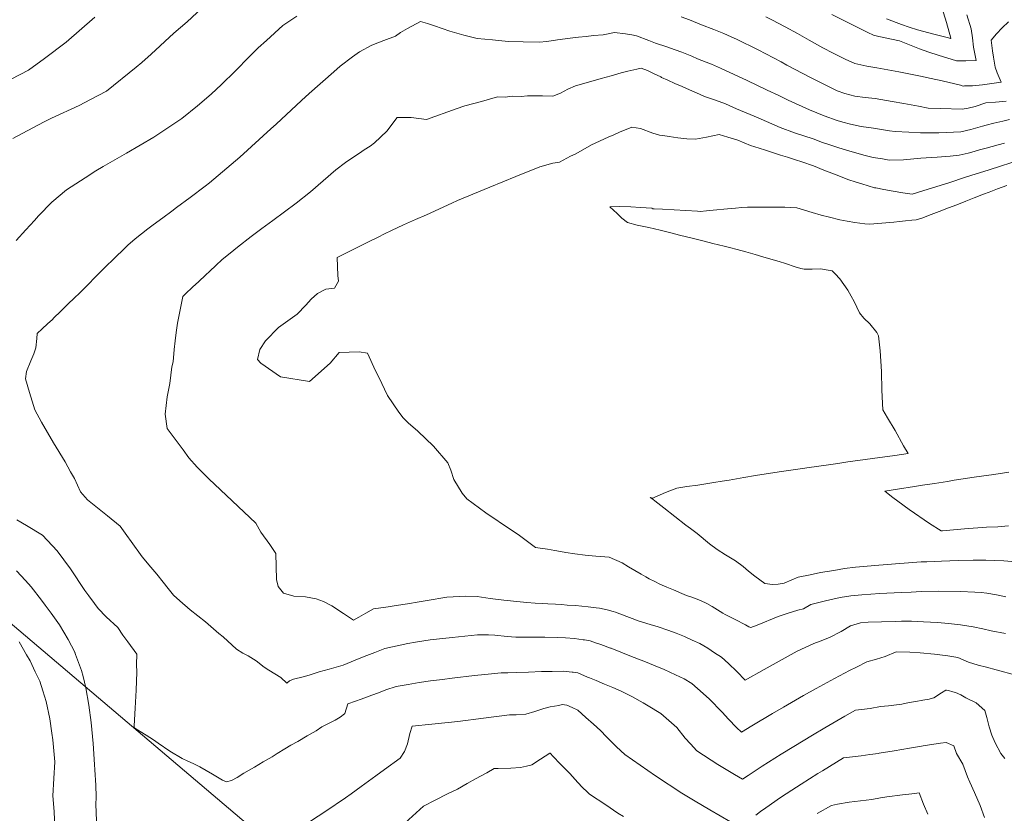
# Model space of a CAD drawing. Header units: inches. Extents: x 11351264 to 11356330, y 6702313 to 6706468.
# Tile 87 of 160: x 11354160 to 11354518, y 6705391 to 6705679. Entities that reach past the tile are written whole.
import ezdxf

# ---------------------------------------------------------------- set-up
doc = ezdxf.new("R2010")
doc.units = ezdxf.units.IN
doc.header["$MEASUREMENT"] = 0
doc.layers.add('Shumate_Contours_clip1', color=7, linetype='Continuous', lineweight=0)
doc.layers.add('Shumate_Parcels_clip1', color=7, linetype='Continuous', lineweight=0)

msp = doc.modelspace()

# ---------------------------------------------------------------- linework, layer by layer
at = {"layer": 'Shumate_Contours_clip1'}
for points, elevation in [([(11354226.49, 6705683.1), (11354221.15, 6705678.18), (11354216.32, 6705673.98), (11354208.03, 6705666.42), (11354204.66, 6705663.3), (11354202.65, 6705661.66), (11354191.85, 6705652.93), (11354186.06, 6705649.88), (11354181.93, 6705647.74), (11354171.84, 6705643.17), (11354169.11, 6705641.81), (11354161.18, 6705637.61), (11354157.76, 6705635.72)], 1418), ([(11354495.42, 6705683.38), (11354497.15, 6705677.84), (11354498.65, 6705672.19), (11354498.67, 6705672.08), (11354498.6, 6705672.08), (11354497.86, 6705672.28), (11354492.44, 6705673.61), (11354486.51, 6705675.26), (11354483.55, 6705676.2), (11354480.76, 6705677.12), (11354475.26, 6705679.24)], 1422), ([(11354187.63, 6705679.89), (11354177.11, 6705670.77), (11354169.28, 6705664.84), (11354163.43, 6705660.63), (11354153.89, 6705655.57)], 1420), ([(11354261.04, 6705680.17), (11354255.89, 6705676.78), (11354249.91, 6705671.34), (11354246.93, 6705668.68), (11354243.8, 6705665.48), (11354238.57, 6705660.15), (11354233.58, 6705655.31), (11354229.89, 6705651.84), (11354224.83, 6705647.59), (11354219.16, 6705642.98), (11354209, 6705636.27), (11354199.09, 6705630.44), (11354190.63, 6705625.59), (11354187.92, 6705623.98), (11354184.03, 6705621.43), (11354177.3, 6705617.14), (11354171.96, 6705612.56), (11354167.13, 6705607.62), (11354165.62, 6705605.97), (11354162.48, 6705602.55), (11354158.97, 6705598.71)], 1416), ([(11354518.77, 6705649.27), (11354514.91, 6705648.94), (11354511.44, 6705648.65), (11354507.49, 6705647.37), (11354504.93, 6705646.76), (11354502.8, 6705646.44), (11354494.87, 6705646.6), (11354490.41, 6705646.8), (11354486.96, 6705647.49), (11354481.62, 6705648.43), (11354477.35, 6705649.18), (11354471.17, 6705650.31), (11354467.49, 6705650.68), (11354463.81, 6705651.18), (11354460.16, 6705652.15), (11354457.36, 6705653.1), (11354456.35, 6705653.57), (11354447.64, 6705657.89), (11354439.07, 6705662.43), (11354436.95, 6705663.56), (11354428.64, 6705667.95), (11354420.77, 6705671.89), (11354418.84, 6705672.74), (11354416.14, 6705673.92), (11354412.57, 6705675.39), (11354408.1, 6705677.1), (11354403.64, 6705678.82), (11354400.67, 6705679.91)], 1416), ([(11354519.65, 6705678.18), (11354517.28, 6705675.94), (11354515.28, 6705673.8), (11354513.28, 6705671.45), (11354513.81, 6705667.6), (11354514.14, 6705665.25), (11354514.79, 6705661.67), (11354515.52, 6705659.66), (11354516.96, 6705656.18), (11354513.59, 6705655.7), (11354510.16, 6705655.25), (11354506.58, 6705654.94), (11354503.65, 6705654.83), (11354503.19, 6705654.82), (11354502.21, 6705655.15), (11354495.48, 6705656.71), (11354491.58, 6705657.51), (11354487.6, 6705658.39), (11354479.72, 6705659.94), (11354471.83, 6705661.44), (11354468.16, 6705662.03), (11354465.9, 6705662.51), (11354463.82, 6705662.97), (11354460.26, 6705664.6), (11354455.9, 6705666.69), (11354452.13, 6705668.71), (11354447.17, 6705671.49), (11354442.94, 6705673.84), (11354438.44, 6705676.3), (11354433.56, 6705678.89), (11354431.44, 6705679.96)], 1418), ([(11354504.44, 6705680.7), (11354506.04, 6705675.65), (11354506.49, 6705672.28), (11354506.95, 6705668.92), (11354507.82, 6705664.13), (11354504.06, 6705663.97), (11354500.75, 6705664.01), (11354494.04, 6705666.02), (11354490.62, 6705667.16), (11354487.25, 6705668.34), (11354480.04, 6705671.24), (11354472.5, 6705672.79), (11354470.56, 6705673.25), (11354468.51, 6705674.3), (11354464.14, 6705676.46), (11354459.78, 6705678.6), (11354455.41, 6705680.82)], 1420), ([(11354519.98, 6705642.65), (11354517.59, 6705642.06), (11354514.3, 6705641.27), (11354511.56, 6705640.58), (11354510.14, 6705640.19), (11354505.95, 6705639.07), (11354502.27, 6705638.19), (11354494.3, 6705637.86), (11354487.67, 6705637.81), (11354483.45, 6705638.05), (11354478.43, 6705638.31), (11354476.32, 6705638.55), (11354470.54, 6705639.55), (11354466.05, 6705640.08), (11354462.18, 6705640.94), (11354459.47, 6705641.69), (11354457.34, 6705642.29), (11354452.67, 6705643.98), (11354447.25, 6705646.12), (11354439.55, 6705649.71), (11354436.16, 6705651.35), (11354431.91, 6705653.33), (11354424.65, 6705656.78), (11354414.91, 6705661.36), (11354411.63, 6705662.72), (11354409.75, 6705663.46), (11354406.59, 6705664.75), (11354404.51, 6705665.6), (11354400.85, 6705667.09), (11354398.48, 6705668), (11354395.47, 6705669.07), (11354391.37, 6705670.44), (11354388.91, 6705671.37), (11354384.45, 6705673), (11354382.73, 6705673.4), (11354380.45, 6705673.73), (11354376.46, 6705674.22), (11354372.33, 6705673.45), (11354368.84, 6705673.18), (11354366.19, 6705672.86), (11354363.36, 6705672.62), (11354360.34, 6705672.15), (11354355.73, 6705671.57), (11354351.79, 6705671.03), (11354349.04, 6705670.72), (11354343.3, 6705670.86), (11354337.79, 6705670.98), (11354332.04, 6705671.56), (11354326.52, 6705672.07), (11354321.66, 6705673.28), (11354316.6, 6705674.79), (11354311.07, 6705676.64), (11354308.49, 6705677.5), (11354305.96, 6705678.24), (11354301.26, 6705675.72), (11354298.71, 6705674.2), (11354296.81, 6705672.93), (11354292.55, 6705671.38), (11354288.23, 6705669.6), (11354283.74, 6705667.18), (11354281.24, 6705665.37), (11354276.73, 6705662.08), (11354274.46, 6705660.01), (11354265.43, 6705652.09), (11354262.68, 6705649.55), (11354253.49, 6705641.01), (11354251.57, 6705639.26), (11354240.22, 6705628.91), (11354229.3, 6705619.62), (11354227.63, 6705618.41), (11354222.25, 6705614.3), (11354217.31, 6705610.66), (11354215.54, 6705609.33), (11354212.29, 6705606.9), (11354208.79, 6705604.38), (11354206.83, 6705602.89), (11354202.18, 6705599.34), (11354199.6, 6705596.99), (11354197.98, 6705595.37), (11354195.13, 6705592.61), (11354190.84, 6705588.5), (11354188.02, 6705585.68), (11354184.8, 6705582.39), (11354182.35, 6705579.95), (11354179.83, 6705577.55), (11354178.13, 6705575.86), (11354175.28, 6705573.09), (11354172.49, 6705570.36), (11354172.4, 6705570.27), (11354172.14, 6705570.02), (11354170.41, 6705568.38), (11354168.46, 6705566.56), (11354166.56, 6705564.85), (11354166.47, 6705563.11), (11354166.13, 6705559.67), (11354165.41, 6705557.48), (11354164.32, 6705554.92), (11354162.72, 6705551.1), (11354162.42, 6705548.41), (11354163.81, 6705543.48), (11354165.78, 6705537.21), (11354168.2, 6705532.74), (11354172.5, 6705525.2), (11354176.77, 6705518.33), (11354178.78, 6705514.62), (11354180.16, 6705512.21), (11354182.39, 6705507.36), (11354184.92, 6705504.51), (11354188.51, 6705501.56), (11354192.15, 6705498.62), (11354196.75, 6705494.84), (11354197.98, 6705493.17), (11354199.2, 6705491.47), (11354200.81, 6705489.3), (11354204.82, 6705483.75), (11354207.93, 6705479.97), (11354210.05, 6705477.41), (11354212.37, 6705474.59), (11354214.19, 6705472.27), (11354216.15, 6705469.83), (11354218.5, 6705467.76), (11354222.17, 6705464.51), (11354227.85, 6705460.14), (11354232.7, 6705455.96), (11354234.23, 6705454.65), (11354239.12, 6705450.21), (11354241.41, 6705448.77), (11354243.28, 6705447.76), (11354246.26, 6705445.94), (11354249.08, 6705443.69), (11354250.81, 6705442.56), (11354255.2, 6705439.94), (11354257.32, 6705437.83), (11354258.3, 6705438.71), (11354259.76, 6705439.34), (11354263.28, 6705440.21), (11354265.49, 6705440.82), (11354269.16, 6705441.93), (11354272.79, 6705442.93), (11354275.24, 6705443.61), (11354277.81, 6705444.34), (11354283.62, 6705446.8), (11354286.4, 6705447.95), (11354289.32, 6705449.05), (11354293.01, 6705450.51), (11354301.3, 6705452.29), (11354304.07, 6705452.72), (11354309.48, 6705453.55), (11354317.39, 6705454.49), (11354326.67, 6705455.42), (11354330.69, 6705455.42), (11354332.9, 6705455.25), (11354337.46, 6705454.84), (11354340.57, 6705454.56), (11354344.97, 6705454.53), (11354347.63, 6705454.51), (11354351.1, 6705454.51), (11354355.78, 6705454.47), (11354358.68, 6705454.32), (11354361.89, 6705454.07), (11354365.01, 6705453.64), (11354365.58, 6705453.57), (11354367.02, 6705453.4), (11354367.56, 6705453.24), (11354369.53, 6705452.57), (11354371.49, 6705451.9), (11354375.03, 6705450.6), (11354375.21, 6705450.53), (11354375.52, 6705450.4), (11354379.4, 6705448.9), (11354381.46, 6705448.07), (11354383.53, 6705447.24), (11354387.72, 6705445.58), (11354390.63, 6705444.42), (11354394.52, 6705442.83), (11354398.63, 6705440.93), (11354401.7, 6705439.39), (11354404.51, 6705437.71), (11354406.59, 6705435.9), (11354410.79, 6705432.18), (11354415.56, 6705427.29), (11354417.89, 6705424.81), (11354420.74, 6705421.78), (11354422.57, 6705420.04), (11354426.32, 6705422.35), (11354433.85, 6705426.84), (11354437.84, 6705429.19), (11354445.1, 6705433.33), (11354449.69, 6705435.9), (11354456.34, 6705439.54), (11354461.86, 6705442.49), (11354464.36, 6705443.63), (11354468.11, 6705445.59), (11354471.61, 6705446.63), (11354474.85, 6705447.49), (11354478.8, 6705449.29), (11354483.75, 6705449.11), (11354487.57, 6705448.87), (11354492.69, 6705448.39), (11354497.53, 6705447.73), (11354501.18, 6705447.19), (11354503.2, 6705446.33), (11354505.14, 6705445.54), (11354508.63, 6705444.4), (11354511.62, 6705443.66), (11354515.12, 6705442.67), (11354522.29, 6705440.75)], 1414), ([(11354518.16, 6705634.08), (11354515.83, 6705633.44), (11354511.46, 6705632.23), (11354509.14, 6705631.58), (11354507.1, 6705631.01), (11354504.92, 6705630.39), (11354501.71, 6705629.69), (11354498.44, 6705629.35), (11354493.72, 6705628.91), (11354487.74, 6705628.62), (11354481.51, 6705628), (11354476.2, 6705627.87), (11354473.83, 6705628.3), (11354470.5, 6705628.88), (11354467.08, 6705629.75), (11354461.64, 6705631.32), (11354458, 6705632.37), (11354453.94, 6705633.68), (11354452.04, 6705634.32), (11354448.58, 6705635.57), (11354441.89, 6705637.85), (11354436.67, 6705639.71), (11354428.68, 6705643.21), (11354420.77, 6705646.58), (11354416.8, 6705648.32), (11354413.12, 6705649.69), (11354409.17, 6705651.06), (11354406.29, 6705652.3), (11354403.64, 6705653.44), (11354401.01, 6705654.59), (11354398.4, 6705655.76), (11354395.79, 6705656.92), (11354393.5, 6705657.94), (11354393.37, 6705658.01), (11354393.22, 6705658.1), (11354390.9, 6705659.3), (11354388.48, 6705660.42), (11354386.16, 6705661.25), (11354384.6, 6705660.94), (11354381.32, 6705660.26), (11354378.82, 6705659.6), (11354375.19, 6705658.56), (11354371.56, 6705657.54), (11354366.93, 6705656.25), (11354362.29, 6705654.9), (11354359.52, 6705653.62), (11354356.86, 6705652.25), (11354354.08, 6705651.18), (11354350.27, 6705651.28), (11354344.77, 6705651.2), (11354342.49, 6705651.01), (11354339.3, 6705651.07), (11354336.71, 6705650.79), (11354333.9, 6705650.83), (11354328.14, 6705649.17), (11354322.09, 6705647.59), (11354318.86, 6705646.54), (11354308.11, 6705642.62), (11354302.59, 6705643.38), (11354297.41, 6705643.39), (11354293.67, 6705638.42), (11354289.19, 6705634.2), (11354287.65, 6705632.91), (11354285.45, 6705631.57), (11354283.75, 6705630.43), (11354282.05, 6705629.35), (11354278.65, 6705627.01), (11354275.21, 6705624.31), (11354265.95, 6705616.31), (11354260.74, 6705612.31), (11354256.47, 6705609.11), (11354252.22, 6705605.91), (11354248.31, 6705603.04), (11354244.4, 6705600.16), (11354239.42, 6705596.28), (11354236.77, 6705594.11), (11354233.91, 6705591.73), (11354231.58, 6705589.57), (11354229.41, 6705587.58), (11354227.83, 6705586.1), (11354225.37, 6705583.81), (11354223.1, 6705581.7), (11354222.11, 6705580.78), (11354221.51, 6705580.22), (11354219.52, 6705578.38), (11354218.64, 6705573.47), (11354217.66, 6705568.61), (11354217.19, 6705565.24), (11354216.8, 6705562.18), (11354216.45, 6705559.12), (11354216.1, 6705554.61), (11354215.61, 6705552.79), (11354214.83, 6705546.68), (11354213.89, 6705541.88), (11354213.11, 6705535.54), (11354213.92, 6705530.35), (11354219.68, 6705522.63), (11354221.75, 6705519.77), (11354224.76, 6705516.33), (11354229.01, 6705512.07), (11354237.44, 6705504.06), (11354246.1, 6705495.99), (11354247.94, 6705492.72), (11354251.16, 6705488.24), (11354253.35, 6705484.97), (11354253.52, 6705480.27), (11354253.55, 6705475.52), (11354254.21, 6705472.97), (11354256.14, 6705470.56), (11354259.89, 6705469.52), (11354264.11, 6705469.24), (11354268.03, 6705468.48), (11354270.7, 6705467.47), (11354273.7, 6705465.96), (11354277.93, 6705463.16), (11354281.64, 6705460.79), (11354283.58, 6705461.89), (11354286.1, 6705463.33), (11354288.79, 6705464.81), (11354294.21, 6705465.59), (11354297.14, 6705466.09), (11354301.25, 6705466.69), (11354305.48, 6705467.42), (11354308.34, 6705467.85), (11354315.45, 6705469.05), (11354322.39, 6705469.46), (11354326.47, 6705469.29), (11354331.25, 6705468.66), (11354336.27, 6705467.98), (11354342.18, 6705467.38), (11354344.56, 6705467.16), (11354347.59, 6705466.9), (11354350.43, 6705466.79), (11354352.24, 6705466.69), (11354355.01, 6705466.53), (11354357.19, 6705466.39), (11354359.26, 6705466.25), (11354362.24, 6705466.02), (11354364.57, 6705465.83), (11354366.91, 6705465.61), (11354369.74, 6705465.25), (11354370.99, 6705465.15), (11354373.75, 6705464.45), (11354375.93, 6705463.85), (11354376.78, 6705463.6), (11354380.87, 6705462.13), (11354382.84, 6705461.36), (11354385.02, 6705460.53), (11354389.34, 6705459.21), (11354392.27, 6705458.27), (11354395.85, 6705457.13), (11354398.81, 6705456.02), (11354401.85, 6705454.77), (11354404.7, 6705453.53), (11354407.43, 6705452.24), (11354410.31, 6705450.53), (11354412.82, 6705448.93), (11354415.31, 6705447.26), (11354417.92, 6705444.95), (11354420.87, 6705442.08), (11354423.98, 6705438.99), (11354430.82, 6705442.88), (11354435.22, 6705445.28), (11354442.88, 6705449.51), (11354448.89, 6705452.27), (11354451.16, 6705453.15), (11354454.54, 6705454.46), (11354458.82, 6705456.64), (11354462.2, 6705458.74), (11354465.8, 6705459.74), (11354468.58, 6705459.97), (11354473.44, 6705460.19), (11354478.4, 6705460.26), (11354480.68, 6705460.34), (11354484.36, 6705460.33), (11354488.75, 6705460.19), (11354493.85, 6705459.9), (11354497.8, 6705459.52), (11354502.16, 6705459.02), (11354506.78, 6705458.35), (11354510.27, 6705457.64), (11354513.28, 6705456.93), (11354518.59, 6705455.86)], 1412), ([(11354523.12, 6705627.77), (11354517.06, 6705625.8), (11354512.19, 6705624.28), (11354507.9, 6705622.94), (11354503.62, 6705621.6), (11354498.26, 6705619.75), (11354493.17, 6705618.23), (11354488.87, 6705616.87), (11354484.57, 6705615.58), (11354481.17, 6705616.03), (11354477.76, 6705616.59), (11354474.34, 6705617.18), (11354471.36, 6705617.77), (11354470.92, 6705617.86), (11354468.64, 6705618.58), (11354466.3, 6705619.3), (11354463.96, 6705620.03), (11354461.62, 6705620.75), (11354456.44, 6705622.78), (11354452.57, 6705624.28), (11354448.74, 6705625.81), (11354444.53, 6705627.27), (11354442.22, 6705627.99), (11354439.36, 6705628.93), (11354436.79, 6705629.73), (11354434.18, 6705630.57), (11354431.33, 6705631.46), (11354429.02, 6705632.24), (11354425.91, 6705633.2), (11354421.21, 6705635.09), (11354417.59, 6705636.29), (11354414.44, 6705637.26), (11354409.92, 6705636.26), (11354405.88, 6705635.54), (11354402.7, 6705635.64), (11354399.51, 6705635.96), (11354396.31, 6705636.43), (11354393.98, 6705636.86), (11354392.82, 6705637.01), (11354390.36, 6705637.71), (11354385.83, 6705639.43), (11354382.73, 6705639.81), (11354380.64, 6705638.98), (11354378.55, 6705638.15), (11354376.15, 6705637.07), (11354374.17, 6705636.22), (11354368.03, 6705633.4), (11354362.33, 6705630.17), (11354360.46, 6705629.3), (11354356.4, 6705627.19), (11354354.04, 6705626.76), (11354349.32, 6705625.4), (11354340.63, 6705621.9), (11354331.13, 6705618.04), (11354329.02, 6705617.16), (11354319.38, 6705613.18), (11354317.35, 6705612.22), (11354308.14, 6705608.06), (11354304.16, 6705606.36), (11354299.71, 6705604.43), (11354295.4, 6705602.34), (11354292.8, 6705601.07), (11354290.49, 6705599.93), (11354286.82, 6705598.11), (11354284.65, 6705597.04), (11354280.7, 6705595.08), (11354275.66, 6705592.56), (11354275.84, 6705586.03), (11354276.14, 6705583.9), (11354274.63, 6705581.42), (11354271.56, 6705581.03), (11354268.49, 6705579.39), (11354266.16, 6705577.41), (11354264.22, 6705575.22), (11354261.14, 6705571.87), (11354254.35, 6705567.1), (11354249.65, 6705562.22), (11354247.56, 6705559.1), (11354246.65, 6705555.42), (11354247.95, 6705554.17), (11354255.08, 6705549.17), (11354265.58, 6705547.48), (11354273.15, 6705554.1), (11354276.43, 6705557.96), (11354283.68, 6705558.19), (11354286.71, 6705557.72), (11354289.59, 6705551.29), (11354290.77, 6705549.01), (11354293.99, 6705542.39), (11354298.03, 6705536.36), (11354299.62, 6705534.3), (11354301.46, 6705532.41), (11354304.95, 6705529.38), (11354310.61, 6705523.99), (11354315.84, 6705517.94), (11354316.94, 6705515.21), (11354318.06, 6705511.89), (11354321.09, 6705506.89), (11354322.83, 6705504.79), (11354329.66, 6705499.8), (11354339.03, 6705493.46), (11354341.42, 6705491.92), (11354344.31, 6705489.75), (11354347.75, 6705487.1), (11354352.04, 6705486.58), (11354354.71, 6705486.05), (11354356.76, 6705485.73), (11354358.73, 6705485.38), (11354362.01, 6705484.86), (11354365.82, 6705484.42), (11354369.63, 6705483.98), (11354374.46, 6705483.65), (11354379.26, 6705481.62), (11354381.5, 6705480.18), (11354383.77, 6705478.79), (11354386.07, 6705477.47), (11354387.85, 6705476.53), (11354389.06, 6705475.8), (11354391.05, 6705474.78), (11354392.91, 6705473.85), (11354395.45, 6705472.72), (11354397.85, 6705471.72), (11354400.93, 6705470.4), (11354402.63, 6705469.71), (11354404.51, 6705469.06), (11354407.72, 6705467.94), (11354410.05, 6705466.76), (11354411.88, 6705465.69), (11354415.76, 6705463.32), (11354416.65, 6705462.79), (11354416.86, 6705462.67), (11354420.31, 6705460.93), (11354423.99, 6705459.06), (11354425.26, 6705458.29), (11354425.96, 6705458.04), (11354428.23, 6705458.98), (11354435.95, 6705462.04), (11354439.59, 6705463.26), (11354443.12, 6705464.38), (11354445.07, 6705464.91), (11354447.77, 6705466.39), (11354453.11, 6705467.72), (11354458.46, 6705469.02), (11354462.35, 6705469.53), (11354466.28, 6705469.98), (11354472.87, 6705470.4), (11354480.56, 6705470.85), (11354484.27, 6705470.96), (11354487.89, 6705471.12), (11354494.12, 6705471.24), (11354502.21, 6705471.2), (11354507.44, 6705470.94), (11354509.7, 6705470.83), (11354511.78, 6705470.58), (11354515.22, 6705469.98), (11354518.64, 6705469.17)], 1410), ([(11354518.97, 6705618.68), (11354515.64, 6705617.44), (11354512.63, 6705616.25), (11354510.49, 6705615.49), (11354507.18, 6705614.18), (11354504.15, 6705613.03), (11354500.81, 6705611.7), (11354497.81, 6705610.57), (11354494.44, 6705609.23), (11354491.47, 6705608.1), (11354488.07, 6705606.75), (11354486.08, 6705606.2), (11354484.53, 6705606.11), (11354482.23, 6705605.8), (11354480.02, 6705605.65), (11354477.9, 6705605.36), (11354473.58, 6705604.95), (11354469.26, 6705604.58), (11354467.45, 6705604.78), (11354463.77, 6705605.27), (11354461.02, 6705605.69), (11354458.28, 6705606.15), (11354454.59, 6705607.13), (11354451.55, 6705607.94), (11354448.28, 6705608.87), (11354442.68, 6705610.58), (11354438.28, 6705610.76), (11354434.21, 6705610.8), (11354431.78, 6705610.82), (11354429.09, 6705610.79), (11354424.75, 6705610.82), (11354422.72, 6705610.63), (11354420.46, 6705610.43), (11354417.53, 6705610.15), (11354412.32, 6705609.65), (11354409.9, 6705609.41), (11354407.62, 6705609.24), (11354406.6, 6705609.29), (11354402.38, 6705609.54), (11354398.14, 6705609.78), (11354393.9, 6705610.02), (11354390.85, 6705610.18), (11354390.39, 6705610.22), (11354389.98, 6705610.39), (11354385.83, 6705610.68), (11354382.39, 6705610.86), (11354378.19, 6705611.05), (11354374.73, 6705610.87), (11354377.4, 6705608.51), (11354379.14, 6705606.79), (11354381.1, 6705605.26), (11354384.72, 6705604.21), (11354388.96, 6705603.42), (11354392.99, 6705602.46), (11354396.87, 6705601.44), (11354400.08, 6705600.67), (11354404.68, 6705599.56), (11354409.02, 6705598.42), (11354412.19, 6705597.64), (11354416.28, 6705596.63), (11354418.26, 6705596.1), (11354421.03, 6705595.36), (11354424.18, 6705594.54), (11354427.59, 6705593.58), (11354430.3, 6705592.8), (11354433.26, 6705591.96), (11354436.23, 6705591.09), (11354438.54, 6705590.36), (11354442.13, 6705589.17), (11354444.14, 6705588.46), (11354445.36, 6705588.29), (11354448.22, 6705588.33), (11354451.38, 6705588.36), (11354453.41, 6705588.07), (11354455.53, 6705587.64), (11354456.66, 6705586.57), (11354458.28, 6705584.73), (11354461.26, 6705580.67), (11354462.42, 6705578.52), (11354463.59, 6705576.58), (11354465.49, 6705572.46), (11354467.08, 6705570.43), (11354469.27, 6705568.44), (11354471.76, 6705565.3), (11354472.34, 6705564.02), (11354472.97, 6705558.58), (11354473.49, 6705551.13), (11354473.58, 6705544.26), (11354473.97, 6705537.22), (11354475.7, 6705534.28), (11354478.45, 6705529.68), (11354481.44, 6705524.08), (11354483.17, 6705521.24), (11354478.37, 6705520.6), (11354470.18, 6705519.49), (11354467.53, 6705519.12), (11354461.21, 6705518.26), (11354457.65, 6705517.7), (11354453.36, 6705517.11), (11354447.13, 6705516.19), (11354444.77, 6705515.86), (11354436.22, 6705514.6), (11354427.69, 6705513.32), (11354423.4, 6705512.58), (11354418.07, 6705511.66), (11354415.61, 6705511.28), (11354412.51, 6705510.75), (11354406.76, 6705509.78), (11354402.73, 6705509.28), (11354399.07, 6705508.66), (11354395.02, 6705507.15), (11354391.15, 6705505.41), (11354390.35, 6705505.13), (11354389.36, 6705505.35), (11354390.36, 6705504.7), (11354390.44, 6705504.64), (11354391.12, 6705504.14), (11354394.39, 6705501.6), (11354398.38, 6705498.44), (11354402.38, 6705495.3), (11354404.02, 6705494.09), (11354406.42, 6705492.28), (11354410.95, 6705488.43), (11354413.8, 6705486.37), (11354416.81, 6705484.49), (11354420.41, 6705482.36), (11354423.19, 6705480.24), (11354425.11, 6705478.59), (11354427.46, 6705476.71), (11354431.06, 6705474.05), (11354433.82, 6705473.71), (11354435.86, 6705473.88), (11354438.09, 6705474.21), (11354440.89, 6705475.42), (11354443.15, 6705476.32), (11354447.6, 6705477.27), (11354451.26, 6705478.11), (11354456.17, 6705478.85), (11354460.07, 6705479.46), (11354463.99, 6705480.01), (11354472.48, 6705480.68), (11354480.15, 6705481.28), (11354487.94, 6705481.88), (11354489.98, 6705481.96), (11354495.31, 6705482.23), (11354501.33, 6705482.4), (11354506.81, 6705482.51), (11354511.38, 6705482.57), (11354517.98, 6705482.33), (11354522.2, 6705481.98)], 1408), ([(11354519.76, 6705514.48), (11354514.32, 6705513.71), (11354509.8, 6705513.05), (11354507.11, 6705512.65), (11354499.91, 6705511.56), (11354497.51, 6705511.18), (11354492.71, 6705510.43), (11354488.43, 6705509.75), (11354485.52, 6705509.29), (11354479.31, 6705508.29), (11354474.73, 6705507.56), (11354477.63, 6705505.26), (11354479.39, 6705503.94), (11354483.49, 6705500.91), (11354490.89, 6705495.92), (11354495.2, 6705493.18), (11354495.52, 6705493.21), (11354495.55, 6705493.21), (11354495.6, 6705493.22), (11354503.6, 6705493.88), (11354511.65, 6705494.5), (11354515.76, 6705494.71), (11354519.65, 6705495)], 1406), ([(11354159.21, 6705497.25), (11354162.77, 6705495.11), (11354168.56, 6705491.64), (11354173.89, 6705485.9), (11354178.68, 6705479.43), (11354183.93, 6705471.5), (11354185.41, 6705469.58), (11354187.51, 6705466.83), (11354188.82, 6705465.01), (11354191.65, 6705461.97), (11354195.88, 6705458.09), (11354197.81, 6705455.31), (11354199.61, 6705452.9), (11354202.88, 6705448.44), (11354202.72, 6705444.64), (11354202.84, 6705441.87), (11354202.6, 6705435.31), (11354202.28, 6705428.75), (11354201.86, 6705422.4), (11354201.87, 6705422.2), (11354201.9, 6705421.78), (11354202.48, 6705421.3), (11354206.23, 6705418.98), (11354208.89, 6705417.27), (11354210.55, 6705416.11), (11354214.86, 6705413.17), (11354219.27, 6705410.51), (11354221.36, 6705409.53), (11354223.3, 6705408.68), (11354225.77, 6705407.48), (11354228.06, 6705406.14), (11354230.33, 6705404.77), (11354233.98, 6705402.65), (11354235.48, 6705401.95), (11354237.2, 6705402.52), (11354239.35, 6705403.64), (11354241.74, 6705405.11), (11354245.63, 6705407.36), (11354248.81, 6705409.23), (11354251.98, 6705411.12), (11354253.84, 6705412.31), (11354256.65, 6705414), (11354258.8, 6705415.27), (11354261.31, 6705416.67), (11354264.75, 6705418.76), (11354267.99, 6705420.5), (11354270.08, 6705421.94), (11354271.51, 6705422.67), (11354274.96, 6705424.4), (11354276.76, 6705425.46), (11354278.34, 6705426.69), (11354278.46, 6705426.87), (11354279.58, 6705430.35), (11354282.26, 6705431.31), (11354284.33, 6705432.07), (11354288.28, 6705433.5), (11354290.66, 6705434.39), (11354293.37, 6705435.38), (11354297.12, 6705436.61), (11354301.49, 6705437.43), (11354305.48, 6705438.07), (11354309.61, 6705438.66), (11354313.92, 6705439.23), (11354317.5, 6705439.66), (11354325.56, 6705440.64), (11354329.37, 6705441.04), (11354335.22, 6705441.65), (11354337.64, 6705441.63), (11354340.75, 6705441.71), (11354345.14, 6705441.88), (11354349.94, 6705442.06), (11354353.75, 6705442.15), (11354357.95, 6705442.22), (11354361.1, 6705441.88), (11354361.39, 6705441.85), (11354363.05, 6705441.66), (11354366.65, 6705440.09), (11354367.4, 6705439.78), (11354369.74, 6705438.79), (11354372.76, 6705437.55), (11354375.79, 6705436.29), (11354378.84, 6705434.92), (11354379.54, 6705434.58), (11354382.77, 6705433.06), (11354386.81, 6705430.77), (11354388.68, 6705429.65), (11354393.33, 6705426.83), (11354399.13, 6705421.78), (11354402.15, 6705417.84), (11354404.08, 6705415.77), (11354406.3, 6705413.25), (11354414.02, 6705408.28), (11354420.01, 6705404.68), (11354422.95, 6705402.92), (11354425.05, 6705404.31), (11354430.13, 6705407.67), (11354437.06, 6705412.07), (11354441.62, 6705414.88), (11354448.36, 6705418.99), (11354452.86, 6705421.64), (11354460.17, 6705425.89), (11354464.02, 6705428.06), (11354466.2, 6705428.31), (11354469.38, 6705428.7), (11354473.05, 6705429.41), (11354475.96, 6705429.65), (11354480.91, 6705430.28), (11354483.48, 6705430.79), (11354486, 6705431.21), (11354488.53, 6705431.63), (11354490.74, 6705432.1), (11354491.55, 6705432.27), (11354492.45, 6705432.52), (11354495.23, 6705434.4), (11354496.84, 6705435.3), (11354496.94, 6705435.29), (11354497.1, 6705435.29), (11354497.83, 6705435.22), (11354499.4, 6705434.71), (11354500.38, 6705434.52), (11354502.25, 6705433.56), (11354504.16, 6705432.57), (11354507.86, 6705430.73), (11354511.05, 6705427.94), (11354511.76, 6705425.44), (11354512.57, 6705422.03), (11354513.59, 6705419.02), (11354514.74, 6705416.12), (11354516.86, 6705412.31), (11354518.24, 6705410.51)], 1416), ([(11354159.14, 6705478.64), (11354162.33, 6705475.11), (11354164.45, 6705472.88), (11354168.24, 6705468.03), (11354169.54, 6705466.19), (11354171.65, 6705463.32), (11354174.68, 6705459.07), (11354177.85, 6705453.76), (11354180.26, 6705449.06), (11354180.34, 6705448.93), (11354180.42, 6705448.8), (11354180.57, 6705448.25), (11354182.71, 6705442.41), (11354183.35, 6705440.32), (11354184.33, 6705436.1), (11354185.45, 6705429.84), (11354186.28, 6705423.6), (11354186.97, 6705415.97), (11354187.48, 6705408.36), (11354187.56, 6705406.35), (11354187.89, 6705400.76), (11354188.04, 6705396.54), (11354187.93, 6705393.7), (11354188.08, 6705391.09), (11354188.34, 6705384.26)], 1418), ([(11354160.03, 6705452.82), (11354162.78, 6705448.14), (11354164.1, 6705445.94), (11354165.95, 6705441.99), (11354167.61, 6705438.61), (11354168.68, 6705435.03), (11354169.85, 6705431.23), (11354171.21, 6705424.95), (11354171.91, 6705419.72), (11354172.33, 6705417.29), (11354173.06, 6705409.33), (11354172.71, 6705403.23), (11354172.3, 6705396.87), (11354172.76, 6705391.25), (11354173.06, 6705385.2)], 1420), ([(11354265.9, 6705387.75), (11354271.55, 6705391.35), (11354278.71, 6705396.21), (11354280.73, 6705397.63), (11354284.35, 6705400.28), (11354289.64, 6705404.13), (11354292.79, 6705406.51), (11354298.5, 6705410.66), (11354300.15, 6705412.98), (11354301.17, 6705415.8), (11354302.01, 6705419.54), (11354302.95, 6705422.22), (11354310.08, 6705422.91), (11354315.94, 6705423.6), (11354319.45, 6705423.97), (11354328.87, 6705425.17), (11354338.27, 6705426.32), (11354340.75, 6705426.35), (11354344.17, 6705426.65), (11354347.49, 6705427.62), (11354350.81, 6705428.6), (11354353.06, 6705429.2), (11354356.17, 6705429.8), (11354357.45, 6705430.1), (11354359.08, 6705429.91), (11354361.1, 6705428.99), (11354363.1, 6705428), (11354365.98, 6705425.43), (11354368.78, 6705422.96), (11354371.3, 6705420.7), (11354373.57, 6705418.4), (11354377.14, 6705414.69), (11354380.15, 6705411.96), (11354391.3, 6705404.15), (11354400.96, 6705397.9), (11354405.77, 6705395.01), (11354411.13, 6705391.89), (11354418.63, 6705387.52)], 1418), ([(11354427.83, 6705389.87), (11354429.45, 6705391.26), (11354431.38, 6705392.59), (11354436.74, 6705396.3), (11354440.9, 6705399.02), (11354444.31, 6705401.2), (11354450.29, 6705404.99), (11354452.03, 6705406.05), (11354459.64, 6705410.75), (11354459.78, 6705410.77), (11354462.96, 6705411.14), (11354466.07, 6705411.5), (11354469.25, 6705411.89), (11354472.42, 6705412.34), (11354472.59, 6705412.37), (11354478.05, 6705413.28), (11354483.67, 6705414.25), (11354487.25, 6705414.87), (11354489.3, 6705415.22), (11354494.94, 6705416.1), (11354497.02, 6705416.33), (11354499.81, 6705415.13), (11354500.78, 6705412.32), (11354502.97, 6705408.4), (11354504.73, 6705403.77), (11354505.53, 6705401.84), (11354507.31, 6705398.18), (11354509.36, 6705393.45), (11354510.93, 6705389.08)], 1418), ([(11354299.08, 6705385.95), (11354307.06, 6705393.19), (11354311.21, 6705395.39), (11354315.79, 6705397.68), (11354319.39, 6705399.36), (11354322.91, 6705401.35), (11354325.9, 6705403.09), (11354329.98, 6705405.33), (11354332.73, 6705406.85), (11354334.13, 6705406.8), (11354338.75, 6705406.94), (11354342.31, 6705407.2), (11354344.42, 6705407.7), (11354346.01, 6705408.03), (11354346.34, 6705408.16), (11354349.56, 6705410.2), (11354352.97, 6705412.39), (11354353.03, 6705412.43), (11354354.12, 6705411.26), (11354356.68, 6705408.56), (11354358.34, 6705406.87), (11354360.15, 6705405.05), (11354363.14, 6705401.75), (11354364.82, 6705399.92), (11354366.52, 6705398.34), (11354367.37, 6705397.54), (11354373.23, 6705393.66), (11354377.65, 6705390.66), (11354379.68, 6705389.37)], 1420), ([(11354450.1, 6705390.45), (11354455.25, 6705393.44), (11354457.43, 6705393.89), (11354461.72, 6705394.59), (11354469.97, 6705395.63), (11354473.05, 6705396.16), (11354475.36, 6705396.5), (11354481.06, 6705397.25), (11354484.55, 6705397.69), (11354487.17, 6705398.02), (11354488.68, 6705393.91), (11354490.34, 6705390.21)], 1420)]:
    msp.add_lwpolyline(points, dxfattribs=dict(at, elevation=elevation))
at = {"layer": 'Shumate_Parcels_clip1'}
for points in [[(11354914, 6705790.5), (11354784, 6705646.5), (11354748, 6705606), (11354632, 6705477), (11354490, 6705319), (11354450, 6705351.5), (11354383, 6705269), (11354249, 6705381.5), (11354186.54, 6705434.55), (11354156, 6705460.5), (11354097, 6705510.5), (11354000, 6705592), (11354302, 6705877.5), (11354091, 6706037.5), (11354128, 6706086), (11354497, 6705922.5)], [(11354249, 6705381.5), (11354181, 6705327.5), (11354102, 6705264), (11353991, 6705175.5), (11353915, 6705115), (11353841.99, 6705056.59), (11353828.12, 6705176.49), (11353828, 6705177.5), (11353814.17, 6705301.48), (11353814, 6705303), (11353802.02, 6705404.81), (11354000, 6705592), (11354097, 6705510.5), (11354156, 6705460.5), (11354186.54, 6705434.55)]]:
    msp.add_lwpolyline(points, close=True, dxfattribs=at)

doc.saveas('drawing.dxf')
